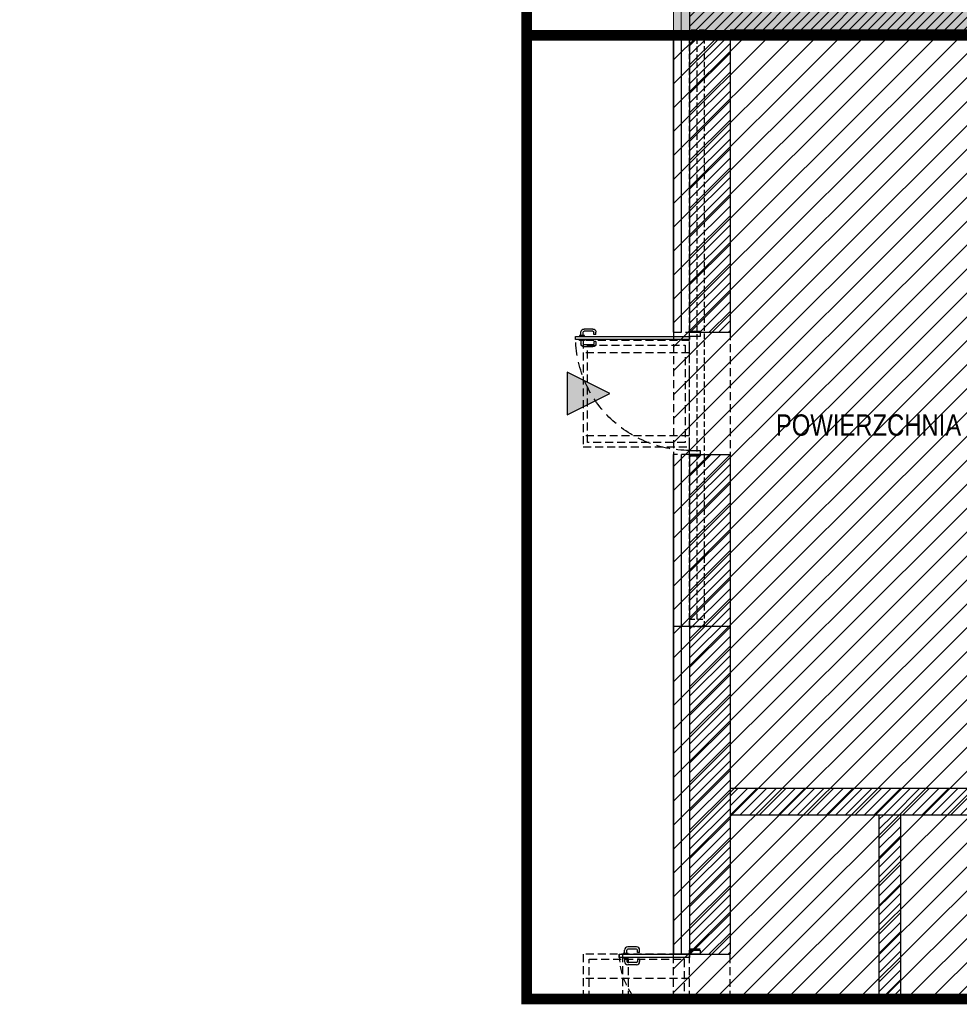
# Model space of a CAD drawing. Header units: millimetres. Extents: x 99331 to 130831, y -7610 to 25890.
# Tile 3 of 101: x 126126 to 127007, y 2850 to 3774. Entities that reach past the tile are written whole.
import ezdxf

# ---------------------------------------------------------------- set-up
doc = ezdxf.new("R2010")
doc.units = ezdxf.units.MM
doc.linetypes.add('DASHED', pattern=[0.75, 0.5, -0.25])
for name, color, linetype in [('_HSA_HATCH_WYPEŁNIENIA_PRZEGRÓD', 205, 'Continuous'), ('_HSA_OPIS', 43, 'Continuous'), ('_HSA_ZAKRES_OPRACOWANIA', 213, 'Continuous'), ('_HSA_ŚCIANY_MUROWANE', 4, 'Continuous')]:
    doc.layers.add(name, color=color, linetype=linetype)
doc.layers.add('_HSA_IZOLACJA_TERMICZNA', color=2, linetype='Continuous', lineweight=5)
doc.layers.add('_HSA_ZAKRES_OPRACOWANIA_HATCH', color=31, linetype='Continuous', transparency=0.5)
doc.styles.add('ARIAL_100', font='Arial.ttf', dxfattribs={"width": 0.8, "height": 20})
doc.linetypes.add('BATTING', pattern='A,0.00254,-2.54,[134,ltypeshp.shx,S=2.54,R=0,X=-2.54,Y=0],-5.08,[134,ltypeshp.shx,S=2.54,R=180,X=2.54,Y=0],-2.54', length=10.16254)
pattern_1 = [(45, (56000, -17000), (-4.49012806, 4.49012806), [])]

# ---------------------------------------------------------------- blocks, each defined once
blk = doc.blocks.new('*U38')
for p, q in [((4.2, 102), (1.1, 102)), ((4.2, 103.25), (5, 103.25)), ((4.2, 98.75), (4.2, 103.25)), ((8.725, 103.25), (7.925, 103.25)), ((8.725, 98.75), (8.725, 103.25)), ((8.725, 102), (11.825, 102)), ((-1.9, 90.86), (-1.9, 99)), ((0.1, 90.86), (0.1, 99)), ((4.2, 100), (1.1, 100)), ((5, 98.75), (4.2, 98.75)), ((7.925, 98.75), (8.725, 98.75)), ((8.725, 100), (11.825, 100)), ((12.825, 90.86), (12.825, 99)), ((14.825, 90.86), (14.825, 99)), ((3.2, 89.86), (1.1, 89.86)), ((3.2, 87.86), (1.1, 87.86)), ((3.2, 87.86), (3.2, 89.86)), ((9.725, 87.86), (9.725, 89.86)), ((9.725, 89.86), (11.825, 89.86)), ((9.725, 87.86), (11.825, 87.86))]:
    blk.add_line(p, q)
for points in [[(5, 0), (7.925, 0), (7.925, 107), (5, 107)], [(1, 0), (1, -10), (5, -10), (5, 0)], [(112, 0), (112, -10), (116, -10), (116, 0)]]:
    blk.add_lwpolyline(points, close=True)
for points in [[(0, 0), (0, -10)], [(117, 0), (117, -10)]]:
    blk.add_lwpolyline(points)
for centre, radius, start, end in [((1.1, 99), 3, 90, 180), ((11.825, 99), 3, 0, 90), ((1.1, 99), 1, 90, 180), ((11.825, 99), 1, 0, 90), ((1.1, 90.86), 3, 180, 270), ((1.1, 90.86), 1, 180, 270), ((11.825, 90.86), 3, 270, 0), ((11.825, 90.86), 1, 270, 0)]:
    blk.add_arc(centre, radius, start, end)
at = {"linetype": 'DASHED', "ltscale": 25}
blk.add_arc((5, 0), 107, 0, 90, dxfattribs=at)
blk = doc.blocks.new('A$C181A6C00')
blk.add_hatch(color=256).paths.add_polyline_path([(50, -25), (0, 0), (50, 25)])
blk.add_lwpolyline([(50, -25), (0, 0), (50, 25), (50, -25)])
blk = doc.blocks.new('*U48')
at = {"linetype": 'ByBlock', "ltscale": 10}
for p, q in [((0, 14), (560, 14)), ((0, 0), (0, 14)), ((7, 0), (7, 14)), ((553, 14), (553, 0)), ((560, 14), (560, 0)), ((0, 0), (560, 0)), ((7, 7), (553, 7))]:
    blk.add_line(p, q, dxfattribs=at)

msp = doc.modelspace()

# ---------------------------------------------------------------- hatches: boundary and pattern name
at = {"layer": '_HSA_HATCH_WYPEŁNIENIA_PRZEGRÓD'}
h = msp.add_hatch(dxfattribs=at)
h.set_pattern_fill('ANSI31', color=256, scale=2, style=0)
h.set_pattern_definition(pattern_1)
h.paths.add_polyline_path([(128343.19, 4444.24), (128313.81, 4444.24), (128313.81, 4335.52), (128343.19, 4335.52)])
h.paths.add_polyline_path([(128313.81, 4406.25), (128263.81, 4406.25), (128263.81, 4370.53), (128313.81, 4370.53)])
h.paths.add_polyline_path([(128343.19, 4160.52), (128313.81, 4160.52), (128313.81, 4085.42), (128343.19, 4085.42)])
h.paths.add_polyline_path([(128343.19, 3910.42), (128313.81, 3910.42), (128313.81, 3749.35), (128343.19, 3749.35)])
h.paths.add_polyline_path([(128313.81, 3792.64), (128278.81, 3792.64), (128278.81, 3760.64), (128313.81, 3760.64)])
h.paths.add_polyline_path([(128343.19, 3639.35), (128313.81, 3639.35), (128313.81, 3597.92), (128343.19, 3597.92)])
h.paths.add_polyline_path([(128343.19, 3422.92), (128313.81, 3422.92), (128313.81, 3380.8), (128343.19, 3380.8)])
h.paths.add_polyline_path([(128313.81, 3205.8), (128278.81, 3205.8), (128278.81, 3172.8), (128313.81, 3172.8)])
h.paths.add_polyline_path([(120845.6, 8016.02), (125067.47, 8016.02), (125067.47, 8839.79), (120845.6, 8839.79)], flags=9)
h.paths.add_polyline_path([(126952.22, 3405.4), (127041.05, 3405.4), (127041.05, 3433.52), (126952.22, 3433.52)], flags=9)
h.paths.add_polyline_path([(128343.19, 4701.88), (128313.81, 4701.88), (128313.81, 4619.24), (128343.19, 4619.24)])
at = {"layer": '_HSA_HATCH_WYPEŁNIENIA_PRZEGRÓD', "true_color": 0x969696}
h = msp.add_hatch(color=252, dxfattribs=at)
h.paths.add_polyline_path([(127688.81, 2891.42), (127713.81, 2891.42), (127713.81, 2896.42), (127688.81, 2896.42)])
h.paths.add_polyline_path([(127394.33, 3526.14), (127419.33, 3526.14), (127419.33, 3789.14), (126792.33, 3789.14), (126792.33, 3892.53), (126754.33, 3892.53), (126754.33, 3887.53), (126739.33, 3887.53), (126739.33, 3759.14), (126792.33, 3759.14), (126792.33, 3764.14), (127394.33, 3764.14)])
at = {"layer": '_HSA_HATCH_WYPEŁNIENIA_PRZEGRÓD'}
h = msp.add_hatch(dxfattribs=at)
h.set_pattern_fill('ANSI31', color=256, scale=2, style=0)
h.set_pattern_definition([(45, (40000, -17000), (-4.49012806, 4.49012806), [])])
h.paths.add_polyline_path([(127706.81, 3619.14), (127691.81, 3619.14), (127691.81, 3543.14), (127419.33, 3543.14), (127419.33, 3789.14), (126792.33, 3789.14), (126792.33, 3892.53), (126754.33, 3892.53), (126754.33, 3759.14), (126792.33, 3759.14), (126792.33, 3764.14), (127394.33, 3764.14), (127394.33, 3526.14), (127419.33, 3526.14), (127419.33, 3531.14), (127691.81, 3531.14), (127691.81, 3052.14), (127706.81, 3052.14)])
at = {"layer": '_HSA_ZAKRES_OPRACOWANIA_HATCH', "linetype": 'Continuous', "lineweight": 0}
h = msp.add_hatch(dxfattribs=at)
h.set_pattern_fill('ANSI31', color=256, scale=5, style=0)
h.set_pattern_definition([(45, (3403.783, -17000), (-11.2253202, 11.2253202), [])])
h.paths.add_polyline_path([(128358.19, 4738.73), (126601.39, 4738.73), (126601.39, 4360.53), (126749.33, 4360.53), (126749.33, 4395.53), (126784.33, 4395.53), (126784.33, 4411.25), (126844.33, 4411.25), (126844.33, 4402.53), (127686.81, 4402.53), (127686.81, 4701.88), (128358.19, 4701.88)])
h.paths.add_polyline_path([(126739.33, 2854.57), (128358.19, 2854.57), (128358.19, 2891.42), (127683.81, 2891.42), (127683.81, 3057.14), (127686.81, 3526.14), (127389.33, 3526.14), (127389.33, 3759.14), (126739.33, 3759.14)])
at = {"layer": '_HSA_ZAKRES_OPRACOWANIA_HATCH', "ltscale": 0.07}
h = msp.add_hatch(dxfattribs=at)
h.set_pattern_fill('ANSI31', color=256, scale=2, style=0)
h.set_pattern_definition([(45, (56933.797, -15682.8985), (-4.49012806, 4.49012806), [])])
h.paths.add_polyline_path([(126792.33, 3365.53), (126754.33, 3365.53), (126754.33, 2896.53), (126792.33, 2896.53)])
h.paths.add_polyline_path([(126792.33, 3759.14), (126754.33, 3759.14), (126754.33, 3480.53), (126792.33, 3480.53)])
h.paths.add_polyline_path([(128313.81, 2854.57), (128343.19, 2854.57), (128343.19, 2891.42), (128313.81, 2891.42)])
h = msp.add_hatch(dxfattribs=at)
h.set_pattern_fill('ANSI31', color=256, scale=2, style=0)
h.set_pattern_definition(pattern_1)
h.paths.add_polyline_path([(127371.85, 3126.04), (127371.85, 3052.14), (127289.86, 3052.14), (127289.86, 3126.04)], flags=16)
h.paths.add_polyline_path([(127356.97, 3107.83), (127356.97, 3068.13), (127305.19, 3068.13), (127305.19, 3107.83)], flags=0)
h.paths.add_polyline_path([(127280.6, 3126.04), (127280.6, 3096.7), (127250.68, 3096.7), (127250.68, 3126.04)], flags=16)
h.paths.add_polyline_path([(127280.6, 3081.74), (127280.6, 3052.4), (127250.68, 3052.4), (127250.68, 3081.74)], flags=16)
h.paths.add_polyline_path([(127683.81, 3027.14), (127683.81, 3052.14), (127641.81, 3052.14), (127641.81, 3027.14)])
h.paths.add_polyline_path([(127419.33, 3526.14), (127394.33, 3526.14), (127394.33, 3152.14), (127219.33, 3152.14), (127219.33, 3052.14), (126792.33, 3052.14), (126792.33, 3027.14), (127541.81, 3027.14), (127541.81, 3052.14), (127419.33, 3052.14)])
h = msp.add_hatch(dxfattribs=at)
h.set_pattern_fill('ANSI31', color=256, scale=2, style=0)
h.set_pattern_definition(pattern_1)
h.paths.add_polyline_path([(126932.33, 2854.57), (126952.33, 2854.57), (126952.33, 3027.14), (126932.33, 3027.14)])

# ---------------------------------------------------------------- linework, layer by layer
at = {"layer": '_HSA_IZOLACJA_TERMICZNA'}
msp.add_line((126739.33, 3759.14), (126739.33, 3887.53), dxfattribs=at)
at = {"layer": '_HSA_IZOLACJA_TERMICZNA', "color": 8, "linetype": 'BATTING', "ltscale": 0.6}
msp.add_line((126746.33, 3759.14), (126746.33, 3887.53), dxfattribs=at)
at = {"layer": '_HSA_ZAKRES_OPRACOWANIA', "linetype": 'DASHED', "ltscale": 60, "const_width": 10}
for points in [[(128440.02, 2891.42), (128440.02, 2854.57), (126601.39, 2854.57), (126601.39, 4738.73), (128440.02, 4738.73), (128440.02, 4701.88)], [(128440.02, 2891.42), (127683.81, 2891.42), (127683.81, 3057.14), (127686.81, 3057.14), (127686.81, 3526.14), (127389.33, 3526.14), (127389.33, 3759.14), (126601.39, 3759.14)]]:
    msp.add_lwpolyline(points, dxfattribs=at)
at = {"layer": '_HSA_ZAKRES_OPRACOWANIA_HATCH'}
for p, q in [((126739.33, 3480.53), (126739.33, 3759.14)), ((126739.33, 3759.14), (126739.33, 3480.53)), ((126754.33, 3759.14), (126754.33, 3480.53)), ((126792.33, 3759.14), (126792.33, 3480.53)), ((126754.33, 3480.53), (126792.33, 3480.53)), ((126739.33, 2896.53), (126739.33, 3365.53)), ((126739.33, 3365.53), (126739.33, 2896.53)), ((126754.33, 3365.53), (126754.33, 2896.53)), ((126754.33, 3365.53), (126792.33, 3365.53)), ((126792.33, 3365.53), (126792.33, 2896.53)), ((126754.33, 3204.14), (126739.33, 3204.14)), ((126792.33, 3204.14), (126754.33, 3204.14)), ((127219.33, 3052.14), (126792.33, 3052.14)), ((127541.81, 3027.14), (126792.33, 3027.14)), ((126932.33, 2854.57), (126932.33, 3027.14)), ((126952.33, 3027.14), (126952.33, 2854.57)), ((126704.47, 2903.43), (126696.33, 2903.43)), ((126692.08, 2897.33), (126692.08, 2896.53)), ((126696.58, 2897.33), (126692.08, 2897.33)), ((126692.08, 2892.8), (126692.08, 2893.6)), ((126693.33, 2897.33), (126693.33, 2900.43)), ((126695.33, 2897.33), (126695.33, 2900.43)), ((126704.47, 2901.43), (126696.33, 2901.43)), ((126696.58, 2896.53), (126696.58, 2897.33)), ((126696.58, 2893.6), (126696.58, 2892.8)), ((126705.47, 2898.33), (126705.47, 2900.43)), ((126707.47, 2898.33), (126705.47, 2898.33)), ((126707.47, 2898.33), (126707.47, 2900.43)), ((126754.33, 2896.53), (126739.33, 2896.53)), ((126754.33, 2896.53), (126792.33, 2896.53)), ((126696.58, 2892.8), (126692.08, 2892.8)), ((126693.33, 2892.8), (126693.33, 2889.7)), ((126695.33, 2892.8), (126695.33, 2889.7)), ((126704.47, 2888.7), (126696.33, 2888.7)), ((126704.47, 2886.7), (126696.33, 2886.7)), ((126707.47, 2891.8), (126705.47, 2891.8)), ((126705.47, 2891.8), (126705.47, 2889.7)), ((126707.47, 2891.8), (126707.47, 2889.7))]:
    msp.add_line(p, q, dxfattribs=at)
at = {"layer": '_HSA_ZAKRES_OPRACOWANIA_HATCH', "linetype": 'BATTING', "ltscale": 0.6}
for p, q in [((126746.33, 3759.14), (126746.33, 3480.53)), ((126746.33, 3365.53), (126746.33, 2896.53))]:
    msp.add_line(p, q, dxfattribs=at)
at = {"layer": '_HSA_ZAKRES_OPRACOWANIA_HATCH', "linetype": 'DASHED', "ltscale": 15}
for p, q in [((126739.33, 3480.53), (126754.33, 3480.53)), ((126739.33, 3480.53), (126739.33, 3365.53)), ((126792.33, 3480.53), (126792.33, 3365.53)), ((126754.33, 3461.11), (126654.33, 3461.11)), ((126754.33, 3383.21), (126654.33, 3383.21)), ((126754.33, 3365.53), (126739.33, 3365.53)), ((126754.33, 2896.53), (126654.33, 2896.53)), ((126654.33, 2896.53), (126654.33, 2854.57)), ((126691.33, 2896.53), (126691.33, 2854.57)), ((126739.33, 2854.57), (126739.33, 2896.53)), ((126754.33, 2854.57), (126754.33, 2896.53)), ((126792.33, 2854.57), (126792.33, 2896.53)), ((126660.14, 2891.89), (126749.37, 2891.89)), ((126660.14, 2854.57), (126660.14, 2891.89)), ((126697.14, 2854.57), (126697.14, 2891.89)), ((126749.37, 2891.89), (126749.37, 2854.57)), ((126754.33, 2873.67), (126654.33, 2873.67))]:
    msp.add_line(p, q, dxfattribs=at)
for points in [[(126654.33, 3372.79), (126754.33, 3372.79), (126754.33, 3472.79), (126654.33, 3472.79)], [(126658.53, 3468.21), (126750.2, 3468.21), (126750.2, 3376.98), (126658.53, 3376.98)]]:
    msp.add_lwpolyline(points, close=True, dxfattribs=at)
at = {"layer": '_HSA_ZAKRES_OPRACOWANIA_HATCH'}
for points in [[(126754.33, 2896.53), (126754.33, 2893.6), (126688.33, 2893.6), (126688.33, 2896.53)], [(126754.33, 2900.53), (126764.33, 2900.53), (126764.33, 2896.53), (126754.33, 2896.53)]]:
    msp.add_lwpolyline(points, close=True, dxfattribs=at)
msp.add_lwpolyline([(126754.33, 2901.53), (126764.33, 2901.53)], dxfattribs=at)
for centre, radius, start, end in [((126696.33, 2900.43), 3, 90, 180), ((126704.47, 2900.43), 3, 0, 90), ((126696.33, 2900.43), 1, 90, 180), ((126704.47, 2900.43), 1, 0, 90), ((126696.33, 2889.7), 3, 180, 270), ((126696.33, 2889.7), 1, 180, 270), ((126704.47, 2889.7), 3, 270, 0), ((126704.47, 2889.7), 1, 270, 0)]:
    msp.add_arc(centre, radius, start, end, dxfattribs=at)
at = {"layer": '_HSA_ZAKRES_OPRACOWANIA_HATCH', "linetype": 'DASHED', "ltscale": 15}
msp.add_arc((126754.33, 2896.53), 66, 180, 219.47447, dxfattribs=at)
at = {"layer": '_HSA_ŚCIANY_MUROWANE'}
for p, q in [((126754.33, 3892.53), (126754.33, 3759.14)), ((127394.33, 3764.14), (126792.33, 3764.14)), ((126792.33, 3759.14), (126792.33, 3764.14))]:
    msp.add_line(p, q, dxfattribs=at)

# ---------------------------------------------------------------- block references
at = {"layer": '_HSA_ZAKRES_OPRACOWANIA_HATCH', "linetype": 'DASHED', "ltscale": 15, "xscale": -1}
for name, p, rotation in [('*U48', (126754.33, 3204.14), 270), ('*U38', (126754.33, 3481.53), 90)]:
    msp.add_blockref(name, p, dxfattribs=dict(at, rotation=rotation))
at = {"layer": '_HSA_ZAKRES_OPRACOWANIA_HATCH', "linetype": 'DASHED', "ltscale": 15, "xscale": -0.8, "yscale": 0.8, "zscale": 0.8}
msp.add_blockref('A$C181A6C00', (126679.33, 3423.03), dxfattribs=at)

# ---------------------------------------------------------------- texts
at = {"layer": '_HSA_OPIS', "insert": (126821.34, 3403.32), "char_height": 20, "attachment_point": 1, "style": 'ARIAL_100'}
msp.add_mtext_dynamic_manual_height_columns('\\pxqc;POWIERZCHNIA POZA ZAKRESEM OPRACOWANIA', width=574.3203, gutter_width=2250.21, heights=[0], dxfattribs=at)

doc.saveas('drawing.dxf')
